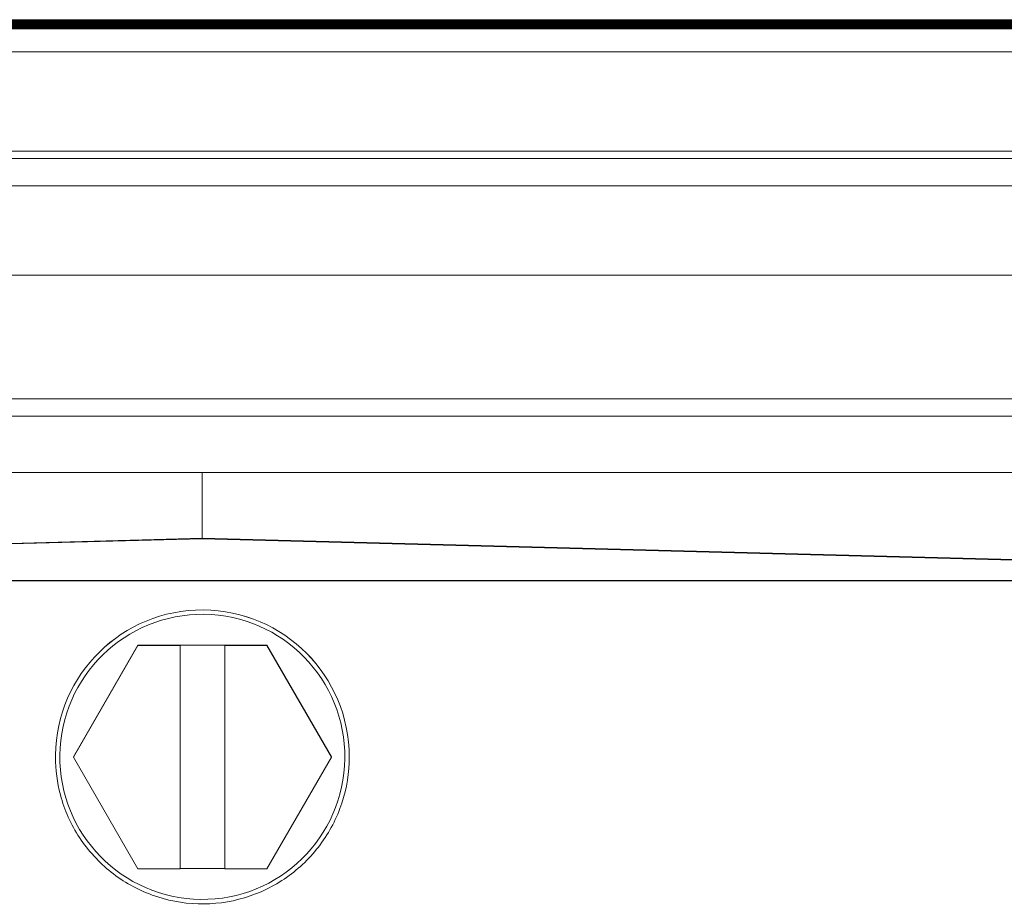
# Model space of a CAD drawing. Extents: x 0 to 796, y 0 to 496.
# Tile 60 of 242: x 98.482 to 99.528, y 319.573 to 320.513. Entities that reach past the tile are written whole.
import ezdxf

# ---------------------------------------------------------------- set-up
doc = ezdxf.new("R2010")
doc.units = 0
doc.header["$LTSCALE"] = 12
doc.header["$MEASUREMENT"] = 0
doc.layers.get('0').update_dxf_attribs({"linetype": 'CONTINUOUS'})
doc.layers.add('X', color=1, linetype='CONTINUOUS')

# ---------------------------------------------------------------- blocks, each defined once
blk = doc.blocks.new('GASTRAIN')
at = {"layer": 'X', "lineweight": 0}
for p, q in [((62.5828, 299.712), (66.1057, 299.712)), ((62.5828, 299.7115), (66.1057, 299.7115)), ((62.5828, 299.711), (66.1057, 299.711)), ((62.5828, 299.7105), (66.1057, 299.7105)), ((62.5828, 299.71), (66.1057, 299.71)), ((62.5828, 299.7095), (66.1057, 299.7095)), ((62.5828, 299.709), (66.1057, 299.709)), ((62.5828, 299.7071), (66.1057, 299.7071)), ((62.5828, 299.7066), (66.1057, 299.7066)), ((62.5828, 299.7061), (66.1219, 299.7061)), ((62.9116, 299.7085), (65.7769, 299.7085)), ((62.9116, 299.7076), (65.7769, 299.7076)), ((62.9864, 299.7129), (65.7021, 299.7129)), ((62.9864, 299.7125), (65.7021, 299.7125)), ((62.9864, 299.7081), (65.7021, 299.7081)), ((62.5828, 299.7056), (66.1057, 299.7056)), ((62.5828, 299.7051), (66.1057, 299.7051)), ((62.5828, 299.7046), (66.1057, 299.7046)), ((62.5828, 299.7041), (66.1057, 299.7041)), ((62.9864, 299.7037), (65.7021, 299.7037)), ((62.9864, 299.7032), (65.7021, 299.7032)), ((65.7021, 299.6787), (62.9864, 299.6787)), ((62.9309, 299.5732), (65.7576, 299.5732)), ((65.7589, 299.5655), (62.9296, 299.5655)), ((65.7594, 299.5364), (62.9291, 299.5364)), ((65.7671, 299.4415), (62.9214, 299.4415)), ((66.0259, 299.3102), (62.6626, 299.3102)), ((66.0259, 299.292), (62.6626, 299.292)), ((66.0259, 299.292), (62.6626, 299.292)), ((64.3442, 299.2321), (62.6577, 299.2322)), ((66.0259, 299.2322), (62.6626, 299.2322)), ((66.0308, 299.2322), (64.3442, 299.2321)), ((64.3442, 299.2321), (64.3442, 299.1622)), ((62.6577, 299.1179), (64.3442, 299.1622)), ((64.3442, 299.1616), (64.3442, 299.1622)), ((64.3442, 299.1622), (66.0308, 299.1179)), ((62.6601, 299.1175), (64.3442, 299.1616)), ((64.3442, 299.1616), (66.0284, 299.1175)), ((66.0932, 299.117), (62.5953, 299.117)), ((66.0284, 299.1175), (62.6601, 299.1175)), ((64.2757, 299.0487), (64.2072, 298.9301)), ((64.2072, 298.9299), (64.2757, 299.0485)), ((64.2757, 299.0487), (64.4127, 299.0487)), ((64.2757, 299.0485), (64.2757, 299.0487)), ((64.2757, 299.0485), (64.3205, 299.0485)), ((64.3205, 299.0487), (64.368, 299.0487)), ((64.3205, 299.0485), (64.3205, 299.0487)), ((64.3205, 298.8112), (64.3205, 299.0485)), ((64.368, 299.0487), (64.368, 299.0485)), ((64.368, 299.0485), (64.4127, 299.0485)), ((64.368, 298.8112), (64.368, 299.0485)), ((64.4813, 298.9301), (64.4127, 299.0487)), ((64.4127, 299.0485), (64.4127, 299.0487)), ((64.4127, 299.0485), (64.4813, 298.9299)), ((64.1881, 298.9301), (64.1881, 298.9301)), ((64.2072, 298.9301), (64.2072, 298.9299)), ((64.2757, 298.8112), (64.2072, 298.9299)), ((64.4813, 298.9299), (64.4127, 298.8112)), ((64.4813, 298.9299), (64.4813, 298.9301)), ((64.5004, 298.9301), (64.5004, 298.9301)), ((64.3205, 298.8112), (64.2757, 298.8112)), ((64.3205, 298.8114), (64.368, 298.8114)), ((64.4127, 298.8112), (64.368, 298.8112))]:
    blk.add_line(p, q, dxfattribs=at)
at = {"layer": 'X', "lineweight": 0, "extrusion": (0, 0, -1)}
for major_axis, start_param, end_param in [((-0.1561, 0), 0.011528, 3.141593), ((-0.1561, 0), 0.011681, 3.141593), ((-0.1514, 0), 0.011681, 6.294866), ((-0.1561, 0), 0, 0.011681)]:
    blk.add_ellipse((64.3442, 298.9301), major_axis=major_axis, ratio=0.999998, start_param=start_param, end_param=end_param, dxfattribs=at)
at = {"layer": 'X', "lineweight": 0}
blk.add_open_spline([(64.5004, 298.9301), (64.5004, 298.9134), (64.4977, 298.8968), (64.4872, 298.8652), (64.4794, 298.8502), (64.4595, 298.8235), (64.4474, 298.8117), (64.4202, 298.7926), (64.405, 298.7853), (64.3731, 298.7757), (64.3563, 298.7735), (64.323, 298.7745), (64.3065, 298.7777), (64.2752, 298.7891), (64.2604, 298.7973), (64.2343, 298.818), (64.2229, 298.8304), (64.2046, 298.8582), (64.1977, 298.8736), (64.1899, 298.9029), (64.1881, 298.9165), (64.1881, 298.9301)], degree=3, knots=[3.141593, 3.141593, 3.141593, 3.141593, 3.461593, 3.461593, 3.781593, 3.781593, 4.101593, 4.101593, 4.421593, 4.421593, 4.741593, 4.741593, 5.061593, 5.061593, 5.381593, 5.381593, 5.701593, 5.701593, 6.021593, 6.021593, 6.283185, 6.283185, 6.283185, 6.283185], dxfattribs=at)

msp = doc.modelspace()

# ---------------------------------------------------------------- block references
msp.add_blockref('GASTRAIN', (34.33209, 20.79982))

doc.saveas('drawing.dxf')
